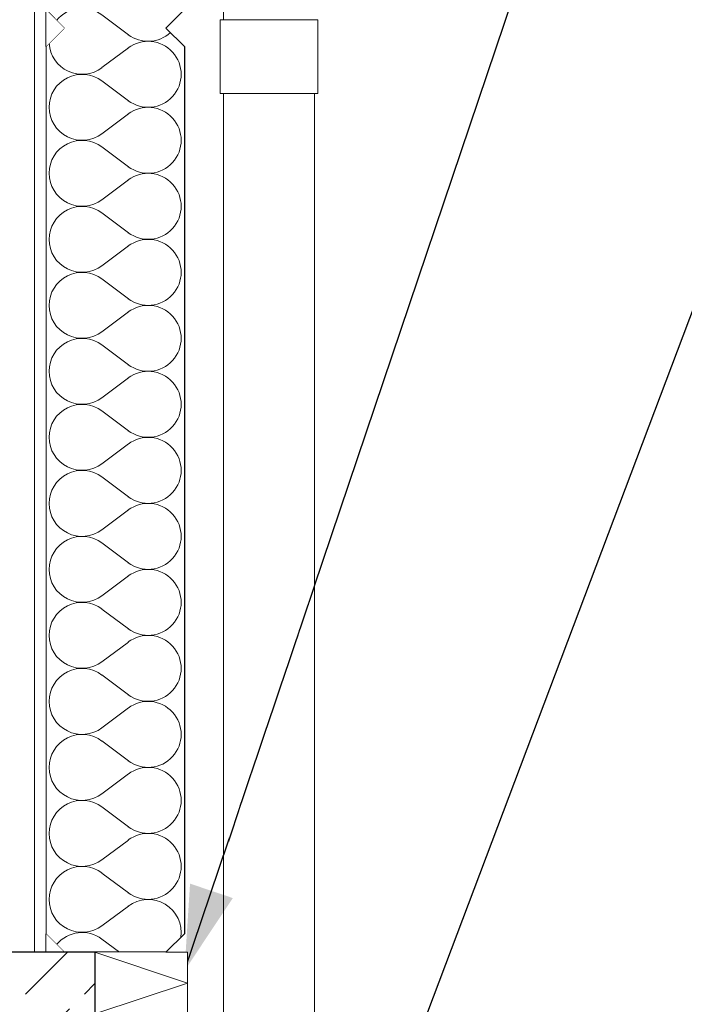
# Model space of a CAD drawing. Header units: millimetres. Extents: x -12989 to 381717, y -50461 to 30884.
# Tile 48 of 63: x 378357 to 379076, y -45717 to -44651. Entities that reach past the tile are written whole.
import ezdxf

# ---------------------------------------------------------------- set-up
doc = ezdxf.new("R2010")
doc.units = ezdxf.units.MM
doc.header["$MEASUREMENT"] = 0
doc.linetypes.add('Wipeout_Contour', pattern=[1000, 0, -1000])
for name, color, linetype, lineweight in [('0_Nr_pióra__21', 7, 'Continuous', 25), ('AS_Blachy.Import IFC_Nr_pióra__4', 7, 'Continuous', 13), ('Nowe_A__SCIANY_Nr_pióra__27', 7, 'Continuous', 25), ('Nowe_A__SCIANY_Nr_pióra__47', 7, 'Continuous', 15), ('Nowe_A_OZN_ODNOSNIKI_Nr_pióra__85', 7, 'Continuous', 13), ('Nowe_A_WN_WYPOSAZENIE_Nr_pióra__2', 7, 'Continuous', 13), ('Nowe_A_WYM_Nr_pióra__1', 7, 'Continuous', 13), ('Nowe_A_WYM_Nr_pióra__45', 7, 'Continuous', 15), ('Nowe_A_WYM_Nr_pióra__85', 7, 'Continuous', 13)]:
    doc.layers.add(name, color=color, linetype=linetype, lineweight=lineweight)
for name, color, linetype in [('AS_Blachy.Import IFC', 7, 'Continuous'), ('Nowe_04-ŚCIANY DZIAŁOWE', 7, 'Continuous'), ('Nowe_A__SCIANY', 7, 'Continuous'), ('Nowe_A_WN_WYPOSAZENIE', 7, 'Continuous'), ('Nowe_A_WYM', 7, 'Continuous')]:
    doc.layers.add(name, color=color, linetype=linetype)
doc.layers.add('Nowe_A__SCIANY_Nr_pióra__169', color=7, linetype='Continuous', lineweight=5, true_color=0x6a6a6a)
doc.layers.add('Nowe_A__SCIANY_Nr_pióra__174', color=7, linetype='Continuous', lineweight=5, true_color=0x6a6a6a)
doc.styles.add('STYL_AUTOMATYCZNY_5', font='arial.ttf')
doc.dimstyles.new('STYL_AUTOMATYCZNY__1', dxfattribs={"dimtxt": 139.999998, "dimasz": 57, "dimexe": 0.18, "dimexo": 0.0625, "dimgap": 0, "dimtad": 1, "dimdec": 0, "dimlfac": 0.1, "dimzin": 0, "dimdsep": 46, "dimtxsty": 'STYL_AUTOMATYCZNY_5', "dimblk": 'ARROWHEAD_6', "dimblk1": 'ARROWHEAD_6', "dimblk2": 'ARROWHEAD_6', "dimcen": 0.09, "dimse1": 1, "dimse2": 1, "dimclrd": 7, "dimclre": 7, "dimclrt": 7, "dimadec": 0, "dimazin": 0, "dimtfac": 1, "dimtdec": 4, "dimtmove": 0, "dimatfit": 3, "dimfxl": 0, "dimtolj": 1, "dimtzin": 0, "dimarcsym": 0})
doc.dimstyles.new('STYL_AUTOMATYCZNY__3', dxfattribs={"dimtxt": 0.18, "dimasz": 91.2, "dimexe": 0.18, "dimexo": 0.0625, "dimgap": 0, "dimtad": 0, "dimtih": 1, "dimtoh": 1, "dimdec": 4, "dimzin": 0, "dimdsep": 46, "dimcen": 0.09, "dimadec": 0, "dimazin": 0, "dimtfac": 1, "dimtdec": 4, "dimtmove": 0, "dimatfit": 3, "dimldrblk": 'ARROWHEAD_5', "dimfxl": 0, "dimtolj": 1, "dimtzin": 0, "dimarcsym": 0})

# ---------------------------------------------------------------- blocks, each defined once
blk = doc.blocks.new('*X11', base_point=(363535.4, -45960.6))
at = {"layer": 'Nowe_A__SCIANY_Nr_pióra__174', "color": 251, "linetype": 'Continuous', "lineweight": 5, "true_color": 0x6a6a6a}
for p, q in [((378474.7, -44667.7), (378446.1, -44646.3)), ((378474.7, -44682), (378446.1, -44703.4)), ((378474.7, -44739.2), (378446.1, -44717.7)), ((378474.7, -44753.4), (378446.1, -44774.9)), ((378474.7, -44810.6), (378446.1, -44789.2)), ((378474.7, -44824.9), (378446.1, -44846.3)), ((378474.7, -44882), (378446.1, -44860.6)), ((378474.7, -44896.3), (378446.1, -44917.7)), ((378474.7, -44953.4), (378446.1, -44932)), ((378474.7, -44967.7), (378446.1, -44989.2)), ((378474.7, -45024.9), (378446.1, -45003.4)), ((378474.7, -45039.2), (378446.1, -45060.6)), ((378474.7, -45096.3), (378446.1, -45074.9)), ((378474.7, -45110.6), (378446.1, -45132)), ((378474.7, -45167.7), (378446.1, -45146.3)), ((378474.7, -45182), (378446.1, -45203.4)), ((378474.7, -45239.2), (378446.1, -45217.7)), ((378474.7, -45253.4), (378446.1, -45274.9)), ((378474.7, -45310.6), (378446.1, -45289.2)), ((378474.7, -45324.9), (378446.1, -45346.3)), ((378474.7, -45382), (378446.1, -45360.6)), ((378474.7, -45396.3), (378446.1, -45417.7)), ((378474.7, -45453.4), (378446.1, -45432)), ((378474.7, -45467.7), (378446.1, -45489.2)), ((378474.7, -45524.9), (378446.1, -45503.4)), ((378474.7, -45539.2), (378446.1, -45560.6)), ((378474.7, -45596.3), (378446.1, -45574.9)), ((378474.7, -45610.6), (378446.1, -45632)), ((378465.2, -45660.6), (378446.1, -45646.3))]:
    blk.add_line(p, q, dxfattribs=at)
for centre, start, end in [((378424.7, -44674.9), 53.1301, 140.6813), ((378496.1, -44639.2), 233.1301, 312.5684), ((378496.1, -44710.6), 233.1301, 126.8699), ((378424.7, -44674.9), 183.3422, 306.8699), ((378424.7, -44746.3), 53.1301, 180), ((378424.7, -44746.3), 180, 306.8699), ((378496.1, -44782), 233.1301, 126.8699), ((378424.7, -44817.7), 53.1301, 180), ((378424.7, -44817.7), 180, 306.8699), ((378496.1, -44853.4), 233.1301, 126.8699), ((378424.7, -44889.2), 53.1301, 180), ((378424.7, -44889.2), 180, 306.8699), ((378496.1, -44924.9), 233.1301, 126.8699), ((378424.7, -44960.6), 53.1301, 180), ((378424.7, -44960.6), 180, 306.8699), ((378496.1, -44996.3), 233.1301, 126.8699), ((378424.7, -45032), 53.1301, 180), ((378424.7, -45032), 180, 306.8699), ((378496.1, -45067.7), 233.1301, 126.8699), ((378424.7, -45103.4), 53.1301, 180), ((378424.7, -45103.4), 180, 306.8699), ((378496.1, -45139.2), 233.1301, 126.8699), ((378424.7, -45174.9), 53.1301, 180), ((378424.7, -45174.9), 180, 306.8699), ((378496.1, -45210.6), 233.1301, 126.8699), ((378424.7, -45246.3), 53.1301, 180), ((378424.7, -45246.3), 180, 306.8699), ((378496.1, -45282), 233.1301, 126.8699), ((378424.7, -45317.7), 53.1301, 180), ((378424.7, -45317.7), 180, 306.8699), ((378496.1, -45353.4), 233.1301, 126.8699), ((378424.7, -45389.2), 53.1301, 180), ((378424.7, -45389.2), 180, 306.8699), ((378496.1, -45424.9), 233.1301, 126.8699), ((378424.7, -45460.6), 53.1301, 180), ((378424.7, -45460.6), 180, 306.8699), ((378496.1, -45496.3), 233.1301, 126.8699), ((378424.7, -45532), 53.1301, 180), ((378424.7, -45532), 180, 306.8699), ((378496.1, -45567.7), 233.1301, 126.8699), ((378424.7, -45603.4), 53.1301, 180), ((378424.7, -45603.4), 180, 306.8699), ((378496.1, -45639.2), 351.2832, 126.8699), ((378424.7, -45674.9), 53.1301, 140.6813)]:
    blk.add_arc(centre, 35.7, start, end, dxfattribs=at)
blk = doc.blocks.new('ElemPrzekroju_2_1', base_point=(363535.4, -45960.6))
at = {"color": 254, "linetype": 'Wipeout_Contour', "lineweight": 0, "ltscale": 13711763.05089713}
blk.add_wipeout([(378535.4, -40640.6), (378535.4, -40104.9), (378385.4, -40064.8), (378385.4, -40640.6), (378405.4, -40660.6), (378385.4, -40680.6), (378385.4, -41640.6), (378405.4, -41660.6), (378385.4, -41680.6), (378385.4, -42640.6), (378405.4, -42660.6), (378385.4, -42680.6), (378385.4, -43640.6), (378405.4, -43660.6), (378385.4, -43680.6), (378385.4, -44640.6), (378405.4, -44660.6), (378385.4, -44680.6), (378385.4, -45640.6), (378405.4, -45660.6), (378515.4, -45660.6), (378535.4, -45640.6), (378535.4, -44680.6), (378515.4, -44660.6), (378535.4, -44640.6), (378535.4, -43680.6), (378515.4, -43660.6), (378535.4, -43640.6), (378535.4, -42680.6), (378515.4, -42660.6), (378535.4, -42640.6), (378535.4, -41680.6), (378515.4, -41660.6), (378535.4, -41640.6), (378535.4, -40680.6), (378515.4, -40660.6)], dxfattribs=at).dxf.layer = 'Nowe_A__SCIANY'
at = {"layer": 'Nowe_A__SCIANY_Nr_pióra__27', "color": 7, "linetype": 'Continuous', "lineweight": 25}
for p, q in [((378385.4, -44640.6), (378405.4, -44660.6)), ((378535.4, -44640.6), (378515.4, -44660.6)), ((378405.4, -44660.6), (378385.4, -44680.6)), ((378515.4, -44660.6), (378535.4, -44680.6)), ((378385.4, -44680.6), (378385.4, -45640.6)), ((378535.4, -44680.6), (378535.4, -45640.6)), ((378385.4, -45640.6), (378405.4, -45660.6)), ((378535.4, -45640.6), (378515.4, -45660.6)), ((378515.4, -45660.6), (378438.5, -45660.6))]:
    blk.add_line(p, q, dxfattribs=at)
at = {"layer": 'Nowe_A__SCIANY', "lineweight": 0}
blk.add_blockref('*X11', (363535.4, -45960.6), dxfattribs=at)
blk = doc.blocks.new('ElemPrzekroju_15_1', base_point=(363535.4, -45960.6))
at = {"color": 254, "linetype": 'Wipeout_Contour', "lineweight": 0, "ltscale": 1525153.635722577}
blk.add_wipeout([(378577.7, -45980.6), (378583.6, -45980.6), (378583.6, -44731.5), (378577.7, -44731.5)], dxfattribs=at).dxf.layer = 'Nowe_A_WN_WYPOSAZENIE'
at = {"color": 254, "linetype": 'Wipeout_Contour', "lineweight": 0, "ltscale": 1525187.594876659}
blk.add_wipeout([(378594.8, -44731.5), (378583.6, -44731.5), (378583.6, -45980.6), (378594.8, -45980.6)], dxfattribs=at).dxf.layer = 'Nowe_A_WN_WYPOSAZENIE'
at = {"color": 254, "linetype": 'Wipeout_Contour', "lineweight": 0, "ltscale": 1524820.198955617}
blk.add_wipeout([(378574.1, -44731.5), (378578.4, -44731.5), (378578.4, -44651.5), (378574.1, -44651.5)], dxfattribs=at).dxf.layer = 'Nowe_A_WN_WYPOSAZENIE'
at = {"color": 254, "linetype": 'Wipeout_Contour', "lineweight": 0, "ltscale": 1525239.623466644}
blk.add_wipeout([(378594.8, -44731.5), (378594.8, -45980.6), (378609.8, -45980.6), (378609.8, -44731.5)], dxfattribs=at).dxf.layer = 'Nowe_A_WN_WYPOSAZENIE'
at = {"color": 254, "linetype": 'Wipeout_Contour', "lineweight": 0, "ltscale": 1524847.659498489}
blk.add_wipeout([(378578.4, -44731.5), (378587.9, -44731.5), (378587.9, -44651.5), (378578.4, -44651.5)], dxfattribs=at).dxf.layer = 'Nowe_A_WN_WYPOSAZENIE'
at = {"color": 254, "linetype": 'Wipeout_Contour', "lineweight": 0, "ltscale": 1525303.445931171}
blk.add_wipeout([(378609.8, -45980.6), (378626.9, -45980.6), (378626.9, -44731.5), (378609.8, -44731.5)], dxfattribs=at).dxf.layer = 'Nowe_A_WN_WYPOSAZENIE'
at = {"layer": 'Nowe_A_WN_WYPOSAZENIE_Nr_pióra__2', "color": 7, "linetype": 'Continuous', "lineweight": 13}
for p, q in [((378577.7, -44651.5), (378577.7, -43231.5)), ((378574.1, -44651.5), (378578.4, -44651.5)), ((378574.1, -44731.5), (378574.1, -44651.5)), ((378574.1, -44731.5), (378578.4, -44731.5)), ((378577.7, -45980.6), (378577.7, -44731.5))]:
    blk.add_line(p, q, dxfattribs=at)
at = {"color": 254, "linetype": 'Wipeout_Contour', "lineweight": 0, "ltscale": 1524893.959565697}
blk.add_wipeout([(378587.9, -44731.5), (378601.7, -44731.5), (378601.7, -44651.5), (378587.9, -44651.5)], dxfattribs=at).dxf.layer = 'Nowe_A_WN_WYPOSAZENIE'
at = {"color": 254, "linetype": 'Wipeout_Contour', "lineweight": 0, "ltscale": 1525371.364302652}
blk.add_wipeout([(378644, -44731.5), (378626.9, -44731.5), (378626.9, -45980.6), (378644, -45980.6)], dxfattribs=at).dxf.layer = 'Nowe_A_WN_WYPOSAZENIE'
at = {"layer": 'Nowe_A_WN_WYPOSAZENIE_Nr_pióra__2', "color": 7, "linetype": 'Continuous', "lineweight": 13}
for p, q in [((378578.4, -44651.5), (378587.9, -44651.5)), ((378578.4, -44731.5), (378587.9, -44731.5))]:
    blk.add_line(p, q, dxfattribs=at)
at = {"color": 254, "linetype": 'Wipeout_Contour', "lineweight": 0, "ltscale": 1524954.08184596}
blk.add_wipeout([(378601.7, -44731.5), (378618.2, -44731.5), (378618.2, -44651.5), (378601.7, -44651.5)], dxfattribs=at).dxf.layer = 'Nowe_A_WN_WYPOSAZENIE'
at = {"color": 254, "linetype": 'Wipeout_Contour', "lineweight": 0, "ltscale": 1525435.186636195}
blk.add_wipeout([(378644, -45980.6), (378659, -45980.6), (378659, -44731.5), (378644, -44731.5)], dxfattribs=at).dxf.layer = 'Nowe_A_WN_WYPOSAZENIE'
at = {"layer": 'Nowe_A_WN_WYPOSAZENIE_Nr_pióra__2', "color": 7, "linetype": 'Continuous', "lineweight": 13}
for p, q in [((378587.9, -44651.5), (378601.7, -44651.5)), ((378587.9, -44731.5), (378601.7, -44731.5))]:
    blk.add_line(p, q, dxfattribs=at)
at = {"color": 254, "linetype": 'Wipeout_Contour', "lineweight": 0, "ltscale": 1525021.511173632}
blk.add_wipeout([(378618.2, -44731.5), (378635.6, -44731.5), (378635.6, -44651.5), (378618.2, -44651.5)], dxfattribs=at).dxf.layer = 'Nowe_A_WN_WYPOSAZENIE'
at = {"color": 254, "linetype": 'Wipeout_Contour', "lineweight": 0, "ltscale": 1525487.215017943}
blk.add_wipeout([(378659, -45980.6), (378670.2, -45980.6), (378670.2, -44731.5), (378659, -44731.5)], dxfattribs=at).dxf.layer = 'Nowe_A_WN_WYPOSAZENIE'
at = {"layer": 'Nowe_A_WN_WYPOSAZENIE_Nr_pióra__2', "color": 7, "linetype": 'Continuous', "lineweight": 13}
for p, q in [((378601.7, -44651.5), (378618.2, -44651.5)), ((378601.7, -44731.5), (378618.2, -44731.5))]:
    blk.add_line(p, q, dxfattribs=at)
at = {"color": 254, "linetype": 'Wipeout_Contour', "lineweight": 0, "ltscale": 1525088.940541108}
blk.add_wipeout([(378635.6, -44731.5), (378652.1, -44731.5), (378652.1, -44651.5), (378635.6, -44651.5)], dxfattribs=at).dxf.layer = 'Nowe_A_WN_WYPOSAZENIE'
at = {"color": 254, "linetype": 'Wipeout_Contour', "lineweight": 0, "ltscale": 1525521.174306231}
blk.add_wipeout([(378670.2, -45980.6), (378676.1, -45980.6), (378676.1, -44731.5), (378670.2, -44731.5)], dxfattribs=at).dxf.layer = 'Nowe_A_WN_WYPOSAZENIE'
at = {"layer": 'Nowe_A_WN_WYPOSAZENIE_Nr_pióra__2', "color": 7, "linetype": 'Continuous', "lineweight": 13}
for p, q in [((378618.2, -44651.5), (378635.6, -44651.5)), ((378618.2, -44731.5), (378635.6, -44731.5))]:
    blk.add_line(p, q, dxfattribs=at)
at = {"color": 254, "linetype": 'Wipeout_Contour', "lineweight": 0, "ltscale": 1525149.062923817}
blk.add_wipeout([(378652.1, -44731.5), (378665.9, -44731.5), (378665.9, -44651.5), (378652.1, -44651.5)], dxfattribs=at).dxf.layer = 'Nowe_A_WN_WYPOSAZENIE'
at = {"layer": 'Nowe_A_WN_WYPOSAZENIE_Nr_pióra__2', "color": 7, "linetype": 'Continuous', "lineweight": 13}
for p, q in [((378635.6, -44651.5), (378652.1, -44651.5)), ((378635.6, -44731.5), (378652.1, -44731.5))]:
    blk.add_line(p, q, dxfattribs=at)
at = {"color": 254, "linetype": 'Wipeout_Contour', "lineweight": 0, "ltscale": 1525195.363112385}
blk.add_wipeout([(378665.9, -44731.5), (378675.4, -44731.5), (378675.4, -44651.5), (378665.9, -44651.5)], dxfattribs=at).dxf.layer = 'Nowe_A_WN_WYPOSAZENIE'
at = {"layer": 'Nowe_A_WN_WYPOSAZENIE_Nr_pióra__2', "color": 7, "linetype": 'Continuous', "lineweight": 13}
for p, q in [((378652.1, -44651.5), (378665.9, -44651.5)), ((378652.1, -44731.5), (378665.9, -44731.5))]:
    blk.add_line(p, q, dxfattribs=at)
at = {"color": 254, "linetype": 'Wipeout_Contour', "lineweight": 0, "ltscale": 1525222.823743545}
blk.add_wipeout([(378675.4, -44731.5), (378679.7, -44731.5), (378679.7, -44651.5), (378675.4, -44651.5)], dxfattribs=at).dxf.layer = 'Nowe_A_WN_WYPOSAZENIE'
at = {"layer": 'Nowe_A_WN_WYPOSAZENIE_Nr_pióra__2', "color": 7, "linetype": 'Continuous', "lineweight": 13}
for p, q in [((378665.9, -44651.5), (378675.4, -44651.5)), ((378675.4, -44651.5), (378679.7, -44651.5)), ((378679.7, -44731.5), (378679.7, -44651.5)), ((378665.9, -44731.5), (378675.4, -44731.5)), ((378675.4, -44731.5), (378679.7, -44731.5)), ((378676.1, -45980.6), (378676.1, -44731.5))]:
    blk.add_line(p, q, dxfattribs=at)
blk = doc.blocks.new('ElemPrzekroju_19_1', base_point=(363535.4, -45960.6))
at = {"color": 254, "linetype": 'Wipeout_Contour', "lineweight": 0, "ltscale": 1143056.117235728}
blk.add_wipeout([(378385.4, -44680.6), (378405.4, -44660.6), (378385.4, -44640.6)], dxfattribs=at).dxf.layer = 'Nowe_04-ŚCIANY DZIAŁOWE'
at = {"color": 254, "linetype": 'Wipeout_Contour', "lineweight": 0, "ltscale": 1143409.303028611}
blk.add_wipeout([(378405.4, -45660.6), (378385.4, -45640.6), (378385.4, -45660.6)], dxfattribs=at).dxf.layer = 'Nowe_04-ŚCIANY DZIAŁOWE'
blk = doc.blocks.new('ElemPrzekroju_66_1', base_point=(363535.4, -45960.6))
at = {"color": 254, "linetype": 'Wipeout_Contour', "lineweight": 0, "ltscale": 2664792.590717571}
blk.add_wipeout([(378373.4, -40313.4), (378373.4, -45660.6), (378385.4, -45660.6), (378385.4, -40104.1), (378373.4, -40104.1), (378373.4, -40312.4), (378373.7, -40312.4)], dxfattribs=at).dxf.layer = 'AS_Blachy.Import IFC'
at = {"layer": 'AS_Blachy.Import IFC_Nr_pióra__4', "color": 7, "linetype": 'Continuous', "lineweight": 13}
for p, q in [((378373.4, -40313.4), (378373.4, -45660.6)), ((378385.4, -44640.6), (378385.4, -44680.6)), ((378385.4, -45640.6), (378385.4, -45660.6))]:
    blk.add_line(p, q, dxfattribs=at)
blk = doc.blocks.new('*D173', base_point=(363535.4, -45960.6))
at = {"layer": 'Nowe_A_WYM_Nr_pióra__45', "color": 7, "linetype": 'Continuous', "lineweight": 15}
for p, q in [((379592.7, -45690.6), (379532.7, -45630.6)), ((379532.7, -45950.6), (379592.7, -46010.6))]:
    blk.add_line(p, q, dxfattribs=at)
at = {"layer": 'Nowe_A_WYM_Nr_pióra__85', "color": 7, "linetype": 'Continuous', "lineweight": 13}
for p, q in [((379562.7, -45660.6), (379562.7, -45615.6)), ((379619, -45660.6), (379506.5, -45660.6)), ((379562.7, -45980.6), (379562.7, -45660.6)), ((379619, -45980.6), (379506.5, -45980.6)), ((379562.7, -46025.6), (379562.7, -45980.6))]:
    blk.add_line(p, q, dxfattribs=at)
at = {"layer": 'Nowe_A_WYM_Nr_pióra__1', "color": 7, "lineweight": 13, "insert": (379534.7, -45927.4), "char_height": 140, "attachment_point": 7, "rotation": 90, "style": 'STYL_AUTOMATYCZNY_5'}
blk.add_mtext('\\A1;{\\pql;\\fArial|b0|i0|c238|p0;\\W1.000000;32}', dxfattribs=at)
blk = doc.blocks.new('ARROWHEAD_6')
at = {"color": 0, "linetype": 'Continuous', "lineweight": 0}
for p, q in [((-0.5, -0.5), (0.5, 0.5)), ((0, 0), (-1, 0))]:
    blk.add_line(p, q, dxfattribs=at)
blk = doc.blocks.new('ARROWHEAD_5')
at = {"linetype": 'Continuous', "lineweight": 0}
blk.add_hatch(color=0, dxfattribs=at).paths.add_polyline_path([(-1, 0.2679), (0, 0), (-1, -0.2679)])
at = {"color": 0, "linetype": 'Continuous', "lineweight": 0}
blk.add_line((0, 0), (-1, 0), dxfattribs=at)
blk = doc.blocks.new('*X205', base_point=(363535.4, -45960.6))
at = {"layer": 'Nowe_A__SCIANY_Nr_pióra__174', "color": 251, "linetype": 'Continuous', "lineweight": 5, "true_color": 0x6a6a6a}
for p, q in [((378538.5, -45693.9), (378438.5, -45660.6)), ((378438.5, -45727.3), (378538.5, -45693.9)), ((378538.5, -45760.6), (378438.5, -45727.3)), ((378438.5, -45793.9), (378538.5, -45760.6)), ((378538.5, -45827.3), (378438.5, -45793.9)), ((378438.5, -45860.6), (378538.5, -45827.3)), ((378538.5, -45893.9), (378438.5, -45860.6)), ((378438.5, -45927.3), (378538.5, -45893.9)), ((378538.5, -45960.6), (378438.5, -45927.3)), ((378438.5, -45993.9), (378538.5, -45960.6)), ((378538.5, -46027.3), (378438.5, -45993.9)), ((378438.5, -46060.6), (378538.5, -46027.3)), ((378538.5, -46093.9), (378438.5, -46060.6)), ((378438.5, -46127.3), (378538.5, -46093.9)), ((378538.5, -46160.6), (378438.5, -46127.3)), ((378438.5, -46193.9), (378538.5, -46160.6)), ((378538.5, -46227.3), (378438.5, -46193.9)), ((378438.5, -46260.6), (378538.5, -46227.3)), ((378538.5, -46293.9), (378438.5, -46260.6)), ((378438.5, -46327.3), (378538.5, -46293.9)), ((378538.5, -46360.6), (378438.5, -46327.3)), ((378438.5, -46393.9), (378538.5, -46360.6)), ((378538.5, -46427.3), (378438.5, -46393.9)), ((378438.5, -46460.6), (378538.5, -46427.3)), ((378538.5, -46493.9), (378438.5, -46460.6)), ((378438.5, -46527.3), (378538.5, -46493.9)), ((378538.5, -46560.6), (378438.5, -46527.3)), ((378438.5, -46593.9), (378538.5, -46560.6)), ((378538.5, -46627.3), (378438.5, -46593.9)), ((378438.5, -46660.6), (378538.5, -46627.3)), ((378538.5, -46693.9), (378438.5, -46660.6)), ((378438.5, -46727.3), (378538.5, -46693.9)), ((378538.5, -46760.6), (378438.5, -46727.3)), ((378438.5, -46793.9), (378538.5, -46760.6)), ((378538.5, -46827.3), (378438.5, -46793.9)), ((378438.5, -46860.6), (378538.5, -46827.3))]:
    blk.add_line(p, q, dxfattribs=at)
blk = doc.blocks.new('ElemPrzekroju_133_1', base_point=(363535.4, -45960.6))
at = {"color": 254, "linetype": 'Wipeout_Contour', "lineweight": 0, "ltscale": 1524666.457183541}
blk.add_wipeout([(378258.5, -45660.6), (378258.5, -46860.6), (378438.5, -46860.6), (378438.5, -45660.6)], dxfattribs=at).dxf.layer = 'Nowe_A__SCIANY'
at = {"layer": 'Nowe_A__SCIANY_Nr_pióra__169', "linetype": 'Continuous', "lineweight": 5, "true_color": 0x6a6a6a}
h = blk.add_hatch(dxfattribs=at)
h.set_pattern_fill('Beton_0001', color=251, style=0, pattern_type=2)
h.set_pattern_definition([(45, (363535.4, -45960.59), (-63.6396, 63.6396), [67.5, -22.5]), (45, (363535.4, -45896.95), (-63.6396, 63.6396), [67.5, -22.5])])
h.paths.add_polyline_path([(378258.5, -45660.6), (378258.5, -46860.6), (378438.5, -46860.6), (378438.5, -45660.6)])
at = {"layer": 'Nowe_A__SCIANY_Nr_pióra__27', "color": 7, "linetype": 'Continuous', "lineweight": 25}
for p, q in [((378258.5, -45660.6), (378258.5, -45960.6)), ((378405.4, -45660.6), (378258.5, -45660.6)), ((378357.4, -46860.6), (378258.5, -46860.6))]:
    blk.add_line(p, q, dxfattribs=at)
at = {"layer": 'Nowe_A__SCIANY_Nr_pióra__27', "color": 7, "linetype": 'Continuous', "lineweight": 25, "flags": 128}
blk.add_lwpolyline([(378258.5, -45960.6), (378258.5, -46160.6), (378258.5, -46260.6), (378258.5, -46720.6), (378258.5, -46860.6)], dxfattribs=at)
at = {"color": 254, "linetype": 'Wipeout_Contour', "lineweight": 0, "ltscale": 1525222.317966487}
blk.add_wipeout([(378538.5, -45660.6), (378438.5, -45660.6), (378438.5, -46860.6), (378538.5, -46860.6)], dxfattribs=at).dxf.layer = 'Nowe_A__SCIANY'
at = {"layer": 'Nowe_A__SCIANY_Nr_pióra__27', "color": 7, "linetype": 'Continuous', "lineweight": 25}
for p, q in [((378438.5, -45660.6), (378405.4, -45660.6)), ((378438.5, -45660.6), (378438.5, -46860.6)), ((378438.5, -46860.6), (378357.4, -46860.6))]:
    blk.add_line(p, q, dxfattribs=at)
at = {"layer": 'Nowe_A__SCIANY_Nr_pióra__47', "color": 7, "linetype": 'Continuous', "lineweight": 15}
for p, q in [((378538.5, -45660.6), (378515.4, -45660.6)), ((378538.5, -45660.6), (378538.5, -45980.6)), ((378538.5, -46860.6), (378438.5, -46860.6))]:
    blk.add_line(p, q, dxfattribs=at)
at = {"layer": 'Nowe_A__SCIANY_Nr_pióra__47', "color": 7, "linetype": 'Continuous', "lineweight": 15, "flags": 128}
blk.add_lwpolyline([(378538.5, -45980.6), (378538.5, -46060.6), (378538.5, -46110.6), (378538.5, -46510.6), (378538.5, -46860.6)], dxfattribs=at)
at = {"layer": 'Nowe_A__SCIANY', "lineweight": 0}
blk.add_blockref('*X205', (363535.4, -45960.6), dxfattribs=at)

msp = doc.modelspace()

# ---------------------------------------------------------------- block references
at = {"layer": 'Nowe_A__SCIANY', "lineweight": 0}
msp.add_blockref('ElemPrzekroju_2_1', (363535.4, -45960.6), dxfattribs=at)
at = {"layer": 'Nowe_A_WN_WYPOSAZENIE', "lineweight": 0}
msp.add_blockref('ElemPrzekroju_15_1', (363535.4, -45960.6), dxfattribs=at)

# ---------------------------------------------------------------- leaders
at = {"layer": 'Nowe_A_OZN_ODNOSNIKI_Nr_pióra__85', "color": 7, "linetype": 'Continuous', "lineweight": 13, "annotation_type": 0, "has_hookline": 1, "hookline_direction": 0, "text_width": 745.8}
msp.add_leader([(378709.4, -45960.6), (379176.6, -44723), (379280.9, -44723)], dimstyle='STYL_AUTOMATYCZNY__3', dxfattribs=at)

# ---------------------------------------------------------------- next in the draw order: block references
at = {"layer": 'Nowe_04-ŚCIANY DZIAŁOWE', "lineweight": 0}
msp.add_blockref('ElemPrzekroju_19_1', (363535.4, -45960.6), dxfattribs=at)

# ---------------------------------------------------------------- next in the draw order: leaders
at = {"layer": 'Nowe_A_OZN_ODNOSNIKI_Nr_pióra__85', "color": 7, "linetype": 'Continuous', "lineweight": 13, "annotation_type": 0, "has_hookline": 1, "hookline_direction": 0, "text_width": 999}
msp.add_leader([(378535.4, -45680.6), (379136.9, -43898.6), (379241.3, -43898.6)], dimstyle='STYL_AUTOMATYCZNY__3', dxfattribs=at)

# ---------------------------------------------------------------- next in the draw order: block references
at = {"layer": 'AS_Blachy.Import IFC', "lineweight": 0}
msp.add_blockref('ElemPrzekroju_66_1', (363535.4, -45960.6), dxfattribs=at)

# ---------------------------------------------------------------- next in the draw order: linework, layer by layer
at = {"layer": '0_Nr_pióra__21', "color": 7, "linetype": 'Continuous', "lineweight": 25}
msp.add_lwpolyline([(378385.4, -45660.6), (378515.4, -45660.6), (378535.4, -45680.6), (378535.4, -45699.9)], dxfattribs=at)

# ---------------------------------------------------------------- next in the draw order: dimensions: what is measured, and where the dimension line sits
at = {"layer": 'Nowe_A_WYM', "color": 7, "linetype": 'Continuous', "lineweight": 13}
dim = msp.add_linear_dim(base=(379562.7, -45660.6), p1=(378485.4, -45980.6), p2=(378385.4, -45660.6), angle=90, dimstyle='STYL_AUTOMATYCZNY__1', dxfattribs=at)
dim.commit()
dim.dimension.update_dxf_attribs({"geometry": '*D173', "text_midpoint": (379464.7, -45820.8), "dimtype": 160, "text_rotation": 90})

# ---------------------------------------------------------------- next in the draw order: block references
at = {"layer": 'Nowe_A__SCIANY', "lineweight": 0}
msp.add_blockref('ElemPrzekroju_133_1', (363535.4, -45960.6), dxfattribs=at)

doc.saveas('drawing.dxf')
